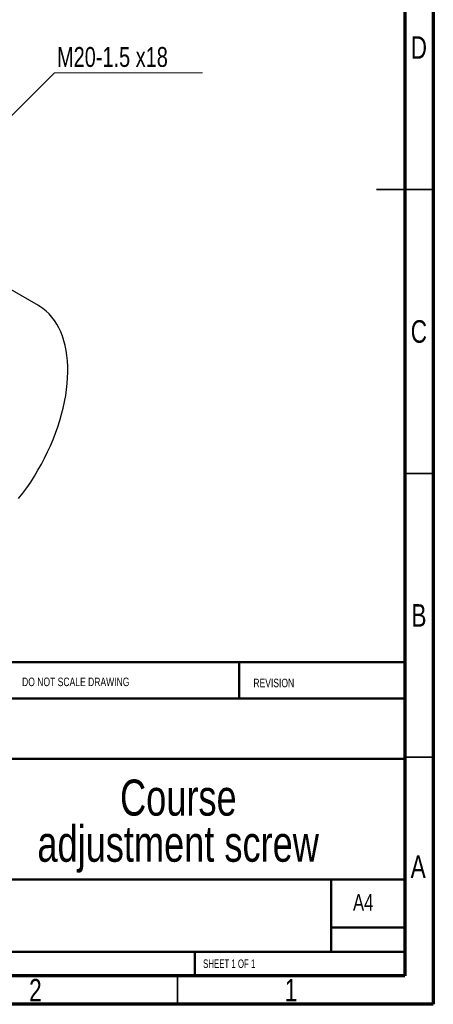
# Model space of a CAD drawing. Header units: millimetres. Extents: x 0 to 205, y 0 to 292.
# Tile 3 of 11: x 132 to 205, y 5 to 178. Entities that reach past the tile are written whole.
import ezdxf

# ---------------------------------------------------------------- set-up
doc = ezdxf.new("R2010")
doc.units = ezdxf.units.MM
doc.styles.add('SLDTEXTSTYLE0', font='TXT', dxfattribs={"width": 0.75})
doc.styles.add('SLDTEXTSTYLE2', font='TXT', dxfattribs={"width": 0.6875})
doc.dimstyles.new('SLDDIMSTYLE4', dxfattribs={"dimtxt": 0.18, "dimasz": 3.302, "dimexe": 0, "dimexo": 0.0625, "dimgap": 0, "dimtad": 0, "dimtih": 1, "dimtoh": 1, "dimdec": 0, "dimrnd": 1e-09, "dimzin": 0, "dimdsep": 46, "dimtxsty": 'Standard', "dimsah": 1, "dimcen": 0.09, "dimadec": 0, "dimazin": 0, "dimtfac": 3.302, "dimtdec": 0, "dimtofl": 0, "dimtmove": 0, "dimatfit": 3, "dimfxl": 1, "dimfrac": 2, "dimtolj": 1, "dimtzin": 0, "dimarcsym": 0})

# ---------------------------------------------------------------- blocks, each defined once
blk = doc.blocks.new('SW_NOTE_0_2')
at = {"color": 0, "linetype": 'Continuous', "lineweight": 0, "char_height": 6.35, "attachment_point": 2, "style": 'SLDTEXTSTYLE0'}
for s, insert in [('Course', (14.29, 8.19)), ('adjustment screw', (14.25, 0.07))]:
    blk.add_mtext(s, dxfattribs=dict(at, insert=insert))
blk = doc.blocks.new('SW_NOTE_0_4')
at = {"color": 0, "linetype": 'Continuous', "lineweight": 0}
blk.add_line((26.08, 0), (0, 0), dxfattribs=at)
at = {"color": 0, "linetype": 'Continuous', "lineweight": 0, "insert": (0.44, 4.55), "char_height": 3.5, "attachment_point": 1, "style": 'SLDTEXTSTYLE0'}
blk.add_mtext('M20-1.5 x18', dxfattribs=at)

msp = doc.modelspace()

# ---------------------------------------------------------------- linework, layer by layer
at = {"color": 7, "linetype": 'Continuous', "lineweight": 70}
for p, q in [((205, 292), (205, 5)), ((200, 287), (200, 10)), ((200, 10), (20, 10)), ((205, 5), (15, 5))]:
    msp.add_line(p, q, dxfattribs=at)
at = {"color": 7, "linetype": 'Continuous', "lineweight": 35}
for p, q in [((205, 148.5), (195, 148.5)), ((200, 148.5), (205, 148.5)), ((200, 98.5), (205, 98.5)), ((200, 48.5), (205, 48.5)), ((160, 10), (160, 5))]:
    msp.add_line(p, q, dxfattribs=at)
at = {"color": 7, "linetype": 'Continuous', "lineweight": 25}
msp.add_line((135.486, 128.041), (126.117, 133.45), dxfattribs=at)
at = {"color": 7, "linetype": 'Continuous', "lineweight": 50}
for p, q in [((20, 65.25), (200, 65.25)), ((170.8, 58.875), (170.8, 65.25)), ((200, 58.875), (118.8, 58.875)), ((200, 48.25), (20, 48.25)), ((74.6, 27), (200, 27)), ((187, 14.25), (187, 27)), ((200, 18.5), (187, 18.5)), ((20, 14.25), (200, 14.25)), ((163, 10), (163, 14.25))]:
    msp.add_line(p, q, dxfattribs=at)
at = {"color": 7, "linetype": 'Continuous', "lineweight": 25, "flags": 128}
msp.add_lwpolyline([(132.012, 94.047), (132.741, 94.996), (133.448, 95.972), (134.129, 96.973), (134.784, 97.997), (135.411, 99.04), (136.009, 100.101), (136.575, 101.176), (137.11, 102.264), (137.611, 103.362), (138.077, 104.467), (138.507, 105.576), (138.901, 106.688), (139.257, 107.799), (139.574, 108.906), (139.852, 110.007), (140.09, 111.1), (140.288, 112.182), (140.444, 113.25), (140.559, 114.301), (140.632, 115.334), (140.664, 116.346), (140.653, 117.334), (140.601, 118.296), (140.507, 119.23), (140.371, 120.133), (140.194, 121.004), (139.976, 121.84), (139.718, 122.64), (139.421, 123.401), (139.084, 124.121), (138.709, 124.8), (138.297, 125.435), (137.848, 126.025), (137.364, 126.568), (136.847, 127.063), (136.296, 127.509), (135.714, 127.905), (135.486, 128.041)], dxfattribs=at)

# ---------------------------------------------------------------- block references
at = {"color": 7, "linetype": 'Continuous', "lineweight": 0}
for name, p in [('SW_NOTE_0_4', (138.322, 169.027)), ('SW_NOTE_0_2', (145.835, 36.386))]:
    msp.add_blockref(name, p, dxfattribs=at)

# ---------------------------------------------------------------- texts
for s, insert, char_height, attachment_point, style in [('D', (202.453, 175.468), 3.969, 2, 'SLDTEXTSTYLE0'), ('C', (202.459, 125.468), 3.969, 2, 'SLDTEXTSTYLE0'), ('B', (202.471, 75.468), 3.969, 2, 'SLDTEXTSTYLE0'), ('DO NOT SCALE DRAWING', (132.615, 62.533), 1.5, 1, 'SLDTEXTSTYLE0'), ('REVISION', (173.328, 62.335), 1.5, 1, 'SLDTEXTSTYLE0'), ('A', (202.34, 31.218), 3.969, 2, 'SLDTEXTSTYLE0'), ('A4', (190.871, 24.406), 2.9104, 1, 'SLDTEXTSTYLE0'), ('SHEET 1 OF 1', (164.478, 12.9), 1.5, 1, 'SLDTEXTSTYLE2'), ('2', (134.96, 9.468), 3.969, 2, 'SLDTEXTSTYLE0'), ('1', (179.96, 9.468), 3.969, 2, 'SLDTEXTSTYLE0')]:
    msp.add_mtext(s, dxfattribs=dict(at, insert=insert, char_height=char_height, attachment_point=attachment_point, style=style))

# ---------------------------------------------------------------- leaders
msp.add_leader([(110.333, 141.201), (138.322, 169.027)], dimstyle='SLDDIMSTYLE4', dxfattribs=at)

doc.saveas('drawing.dxf')
